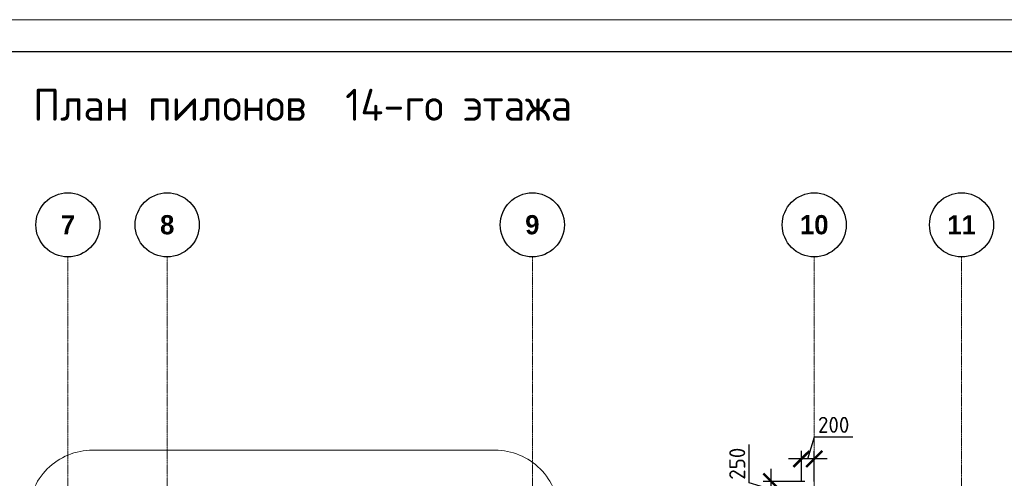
# Model space of a CAD drawing. Header units: millimetres. Extents: x 369815 to 1481759, y -423071 to -27917.
# Tile 44 of 256: x 463539 to 478909, y -296040 to -288878. Entities that reach past the tile are written whole.
import ezdxf

# ---------------------------------------------------------------- set-up
doc = ezdxf.new("R2010")
doc.units = ezdxf.units.MM
doc.linetypes.add('______5', pattern=[1100, 800, -100, 100, -100])
doc.linetypes.add('осевая', pattern=[50.8, 31.75, -6.35, 6.35, -6.35])
for name, color, linetype, lineweight in [('Оси', 40, '______5', 18), ('РАЗМЕРЫ', 1, 'Continuous', 9), ('ТОНКИЕ', 7, 'Continuous', 9), ('Узлы', 7, 'Continuous', 0)]:
    doc.layers.add(name, color=color, linetype=linetype, lineweight=lineweight)
doc.layers.add('ТОЛСТЫЕ_ОСНОВНЫЕ', color=6, linetype='Continuous')
doc.styles.add('Century Gothic', font='GOTHIC.TTF')
doc.styles.add('GOST-2.304_Type-B', font='GOST_Common.ttf')
doc.dimstyles.new('СПДС', dxfattribs={"dimscale": 100, "dimtxt": 2.5, "dimasz": 2.5, "dimexe": 1.25, "dimexo": 0, "dimtad": 1, "dimdec": 0, "dimtxsty": 'GOST-2.304_Type-B', "dimblk": 'ARCHTICK', "dimcen": 2.5, "dimdle": 2, "dimadec": 0, "dimazin": 2, "dimtfac": 0.75, "dimtdec": 0, "dimtmove": 1, "dimatfit": 3, "dimfxl": 1, "dimtolj": 1, "dimarcsym": 1})

# ---------------------------------------------------------------- blocks, each defined once
blk = doc.blocks.new('NSY101')
at = {"color": 0, "linetype": 'ByBlock', "lineweight": -2}
blk.add_circle((0, 0), 50, dxfattribs=at)
blk = doc.blocks.new('СЛОЖНЫЙ_ОБЪЕКТ_3')
at = {"layer": 'Оси', "color": 16, "linetype": 'Continuous', "lineweight": 25, "transparency": 33554687, "xscale": 9.999999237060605, "yscale": 9.999999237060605, "zscale": 9.999999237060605}
blk.add_blockref('NSY101', (24563, -989), dxfattribs=at)
at = {"layer": 'Оси', "color": 16, "linetype": 'Continuous', "lineweight": 25, "transparency": 33554687, "insert": (24563, -989), "char_height": 300, "width": 385, "attachment_point": 5, "style": 'Century Gothic'}
blk.add_mtext('\\A1;{\\fCentury Gothic|i0|b1;\\H300.000000;\\W1.000000;\\C16;7}\\P', dxfattribs=at)
blk = doc.blocks.new('СЛОЖНЫЙ_ОБЪЕКТ_4')
at = {"layer": 'Оси', "color": 16, "linetype": 'Continuous', "lineweight": 25, "transparency": 33554687, "xscale": 9.999999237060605, "yscale": 9.999999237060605, "zscale": 9.999999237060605}
blk.add_blockref('NSY101', (26113, -989), dxfattribs=at)
at = {"layer": 'Оси', "color": 16, "linetype": 'Continuous', "lineweight": 25, "transparency": 33554687, "insert": (26113, -989), "char_height": 300, "width": 385, "attachment_point": 5, "style": 'Century Gothic'}
blk.add_mtext('\\A1;{\\fCentury Gothic|i0|b1;\\H300.000000;\\W1.000000;\\C16;8}\\P', dxfattribs=at)
blk = doc.blocks.new('СЛОЖНЫЙ_ОБЪЕКТ_16')
at = {"layer": 'Оси', "color": 16, "linetype": 'Continuous', "lineweight": 25, "transparency": 33554687, "xscale": 9.999999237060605, "yscale": 9.999999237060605, "zscale": 9.999999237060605}
blk.add_blockref('NSY101', (31813, -989), dxfattribs=at)
at = {"layer": 'Оси', "color": 16, "linetype": 'Continuous', "lineweight": 25, "transparency": 33554687, "insert": (31813, -989), "char_height": 300, "width": 385, "attachment_point": 5, "style": 'Century Gothic'}
blk.add_mtext('\\A1;{\\fCentury Gothic|i0|b1;\\H300.000000;\\W1.000000;\\C16;9}\\P', dxfattribs=at)
blk = doc.blocks.new('СЛОЖНЫЙ_ОБЪЕКТ_17')
at = {"layer": 'Оси', "color": 16, "linetype": 'Continuous', "lineweight": 25, "transparency": 33554687, "xscale": 9.999999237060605, "yscale": 9.999999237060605, "zscale": 9.999999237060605}
blk.add_blockref('NSY101', (36213, -989), dxfattribs=at)
at = {"layer": 'Оси', "color": 16, "linetype": 'Continuous', "lineweight": 25, "transparency": 33554687, "insert": (36213, -989), "char_height": 300, "width": 620, "attachment_point": 5, "style": 'Century Gothic'}
blk.add_mtext('\\A1;{\\fCentury Gothic|i0|b1;\\H300.000000;\\W1.000000;\\C16;10}\\P', dxfattribs=at)
blk = doc.blocks.new('СЛОЖНЫЙ_ОБЪЕКТ_18')
at = {"layer": 'Оси', "color": 16, "linetype": 'Continuous', "lineweight": 25, "transparency": 33554687, "xscale": 9.999999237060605, "yscale": 9.999999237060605, "zscale": 9.999999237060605}
blk.add_blockref('NSY101', (38513, -989), dxfattribs=at)
at = {"layer": 'Оси', "color": 16, "linetype": 'Continuous', "lineweight": 25, "transparency": 33554687, "insert": (38513, -989), "char_height": 300, "width": 620, "attachment_point": 5, "style": 'Century Gothic'}
blk.add_mtext('\\A1;{\\fCentury Gothic|i0|b1;\\H300.000000;\\W1.000000;\\C16;11}\\P', dxfattribs=at)
blk = doc.blocks.new('оси2')
at = {"layer": 'Оси', "color": 16, "linetype": 'осевая', "lineweight": 0, "ltscale": 0.5, "transparency": 33554687}
for p, q in [((1003495.5, 5465.4), (1003495.5, -20739.3)), ((1005045.5, 5465.4), (1005045.5, -20739.3)), ((1010745.5, 5465.4), (1010745.5, -20739.3)), ((1015145.5, 5465.4), (1015145.5, -20739.3)), ((1017445.5, 5465.4), (1017445.5, -20739.3))]:
    blk.add_line(p, q, dxfattribs=at)
at = {"layer": 'Оси', "color": 16, "linetype": 'Continuous', "lineweight": 25, "transparency": 33554687}
for name in ['СЛОЖНЫЙ_ОБЪЕКТ_3', 'СЛОЖНЫЙ_ОБЪЕКТ_4', 'СЛОЖНЫЙ_ОБЪЕКТ_16', 'СЛОЖНЫЙ_ОБЪЕКТ_17', 'СЛОЖНЫЙ_ОБЪЕКТ_18']:
    blk.add_blockref(name, (978932, 6954.9), dxfattribs=at)
blk = doc.blocks.new('_ArchTick')
at = {"color": 0, "linetype": 'ByBlock', "const_width": 0.15}
blk.add_lwpolyline([(-0.5, -0.5), (0.5, 0.5)], dxfattribs=at)
blk = doc.blocks.new('*D1613')
at = {"layer": 'DEFPOINTS', "color": 0, "transparency": 16777216}
for p in [(475271, -296090), (475794, -296090, -560), (475742, -296340, -560)]:
    blk.add_point(p, dxfattribs=at)
at = {"layer": 'РАЗМЕРЫ', "color": 0, "lineweight": -2, "transparency": 16777216}
for p, q in [((474928, -296112), (474928, -295512)), ((475271, -296540), (475271, -295890)), ((475271, -296215), (474928, -296112)), ((475794, -296090), (475146, -296090)), ((475742, -296340), (475146, -296340))]:
    blk.add_line(p, q, dxfattribs=at)
at = {"layer": 'РАЗМЕРЫ', "color": 0, "lineweight": -2, "transparency": 16777216, "xscale": 250, "yscale": 250, "zscale": 250}
for p, rotation in [((475271, -296090), 90), ((475271, -296340), 270)]:
    blk.add_blockref('_ArchTick', p, dxfattribs=dict(at, rotation=rotation))
at = {"layer": 'РАЗМЕРЫ', "color": 0, "transparency": 16777216, "insert": (474740, -295812), "char_height": 250, "attachment_point": 5, "rotation": 90, "style": 'GOST-2.304_Type-B'}
blk.add_mtext('\\A1;250', dxfattribs=at)
blk = doc.blocks.new('*D1615')
at = {"layer": 'DEFPOINTS', "color": 0, "transparency": 16777216}
for p in [(475742, -295737), (475742, -296090, -560), (475942, -296090, -560)]:
    blk.add_point(p, dxfattribs=at)
at = {"layer": 'РАЗМЕРЫ', "color": 0, "lineweight": -2, "transparency": 16777216}
for p, q in [((475842, -295737), (475945, -295393)), ((475945, -295393), (476545, -295393)), ((475742, -296090), (475742, -295612)), ((475942, -296090), (475942, -295612)), ((476142, -295737), (475542, -295737))]:
    blk.add_line(p, q, dxfattribs=at)
at = {"layer": 'РАЗМЕРЫ', "color": 0, "lineweight": -2, "transparency": 16777216, "xscale": 250, "yscale": 250, "zscale": 250, "rotation": 180}
blk.add_blockref('_ArchTick', (475742, -295737), dxfattribs=at)
at = {"layer": 'РАЗМЕРЫ', "color": 0, "lineweight": -2, "transparency": 16777216, "xscale": 250, "yscale": 250, "zscale": 250}
blk.add_blockref('_ArchTick', (475942, -295737), dxfattribs=at)
at = {"layer": 'РАЗМЕРЫ', "color": 0, "transparency": 16777216, "insert": (476245, -295205), "char_height": 250, "attachment_point": 5, "style": 'GOST-2.304_Type-B'}
blk.add_mtext('\\A1;200', dxfattribs=at)
blk = doc.blocks.new('*U133')
at = {"layer": 'ТОЛСТЫЕ_ОСНОВНЫЕ', "color": 6}
blk.add_lwpolyline([(20, 5), (589, 5), (589, 415), (20, 415)], close=True, dxfattribs=at)
at = {"layer": 'ТОНКИЕ'}
blk.add_lwpolyline([(0, 0), (594, 0), (594, 420), (0, 420)], close=True, dxfattribs=at)

msp = doc.modelspace()

# ---------------------------------------------------------------- linework, layer by layer
at = {"layer": 'РАЗМЕРЫ', "color": 1}
msp.add_lwpolyline([(464677.3, -295600.2), (470957.3, -295600.2, -0.4142136), (471957.3, -296600.2), (471957.3, -303190.6, -0.4142136), (470957.3, -304190.6), (464677.3, -304190.6, -0.4142136), (463677.3, -303190.6), (463677.3, -296600.2, -0.4142136)], format="xyb", close=True, dxfattribs=at)

# ---------------------------------------------------------------- block references
at = {"xscale": 100, "yscale": 100, "zscale": 100}
msp.add_blockref('*U133', (436520.8, -330877.6, 3100), dxfattribs=at)
at = {"layer": 'РАЗМЕРЫ'}
msp.add_blockref('оси2', (-539203.5, -298047.4, -560), dxfattribs=at)

# ---------------------------------------------------------------- texts
at = {"layer": 'Узлы', "color": 80, "linetype": 'Continuous', "lineweight": 0, "style": 'GOST-2.304_Type-B'}
msp.add_text('План пилонов  14-го этажа', height=500, dxfattribs=at).set_placement((463747.3, -290456.7))

# ---------------------------------------------------------------- dimensions: what is measured, and where the dimension line sits
at = {"layer": 'РАЗМЕРЫ', "color": 146}
dim = msp.add_linear_dim(base=(475742, -295736.6), p1=(475942, -296090.3, -560), p2=(475742, -296090.3, -560), dimstyle='СПДС', dxfattribs=at)
dim.commit()
dim.dimension.update_dxf_attribs({"geometry": '*D1615', "text_midpoint": (476007.6, -295205.3)})
dim = msp.add_linear_dim(base=(475271.4, -296090.3), p1=(475742, -296340.3, -560), p2=(475794.2, -296090.3, -560), angle=90, dimstyle='СПДС', dxfattribs=at)
dim.commit()
dim.dimension.update_dxf_attribs({"geometry": '*D1613', "text_midpoint": (474740.2, -296049.7)})

doc.saveas('drawing.dxf')
